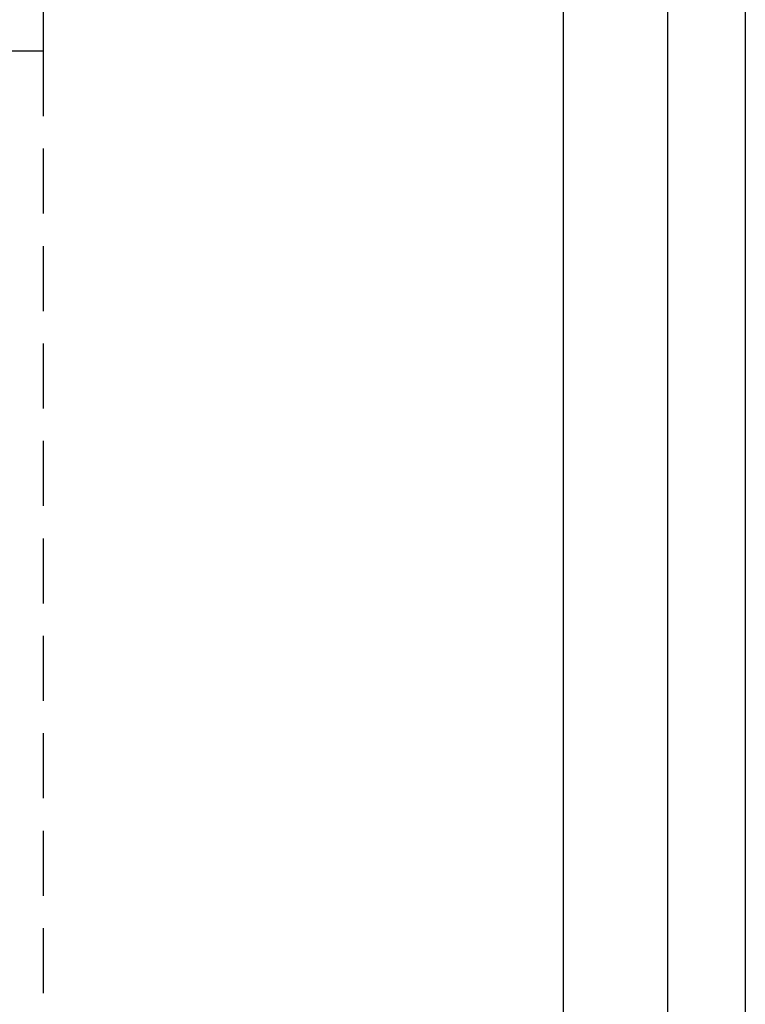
# Model space of a CAD drawing. Header units: millimetres. Extents: x -141 to 3170, y 1107 to 3747.
# Tile 9 of 10: x 2890 to 3170, y 2835 to 3214. Entities that reach past the tile are written whole.
import ezdxf

# ---------------------------------------------------------------- set-up
doc = ezdxf.new("R2010")
doc.units = ezdxf.units.MM
doc.header["$LTSCALE"] = 5
doc.linetypes.add('ČÁRKOVANÁX2', pattern=[1.5, 1, -0.5])
doc.layers.add('Kóty', color=2, linetype='Continuous')
doc.layers.add('Značka', color=7, linetype='Continuous')
doc.styles.get("Standard").update_dxf_attribs({"font": 'romand.shx', "height": 50})
doc.dimstyles.get("Standard").update_dxf_attribs({"dimtxt": 50, "dimasz": 60, "dimexe": 0.18, "dimexo": 0.0625, "dimgap": 25, "dimtad": 1, "dimdec": 0, "dimzin": 0, "dimdsep": 46, "dimtxsty": 'Standard', "dimcen": 0.09, "dimadec": 0, "dimazin": 0, "dimtfac": 1, "dimtdec": 0, "dimtofl": 0, "dimtmove": 0, "dimatfit": 3, "dimfxl": 1, "dimtolj": 1, "dimtzin": 0, "dimarcsym": 0})

# ---------------------------------------------------------------- blocks, each defined once
blk = doc.blocks.new('*D0')
at = {"layer": 'Defpoints', "color": 0, "transparency": 16777216}
for p in [(3099.69, 3622.2), (2899.69, 3202.2), (3099.69, 3202.2)]:
    blk.add_point(p, dxfattribs=at)
at = {"layer": 'Kóty', "color": 0, "lineweight": -2, "transparency": 16777216}
for p, q in [((2899.69, 3202.26), (2899.69, 3622.38)), ((2959.69, 3622.2), (3039.69, 3622.2)), ((3099.69, 3202.26), (3099.69, 3622.38))]:
    blk.add_line(p, q, dxfattribs=at)
at = {"layer": 'Kóty', "color": 0, "transparency": 16777216}
for points in [[(2959.69, 3632.2), (2959.69, 3612.2), (2899.69, 3622.2)], [(3039.69, 3632.2), (3039.69, 3612.2), (3099.69, 3622.2)]]:
    blk.add_solid(points, dxfattribs=at)
at = {"layer": 'Kóty', "color": 0, "transparency": 16777216, "insert": (2999.69, 3672.2), "char_height": 50, "attachment_point": 5}
blk.add_mtext('\\A1;5 E', dxfattribs=at)

msp = doc.modelspace()

# ---------------------------------------------------------------- linework, layer by layer
at = {"layer": 'Značka', "color": 5}
msp.add_lwpolyline([(169.69, 1107.2), (169.69, 3472.2), (3169.69, 3472.2), (3169.69, 1107.2), (169.69, 1107.2)], dxfattribs=at)
for points in [[(319.69, 3442.2), (3019.69, 3442.2), (3020.16, 3442.2), (3020.63, 3442.2, -0.03218), (3036.13, 3441.11, -0.035459), (3051.35, 3437.95, -0.036272), (3066.08, 3432.97, -0.034417), (3079.96, 3425.97, -0.03372), (3092.9, 3417.34, -0.034076), (3104.54, 3407.05, -0.034204), (3114.84, 3395.41, -0.034215), (3123.46, 3382.47, -0.03402), (3130.41, 3368.58, -0.033415), (3135.44, 3353.86, -0.034111), (3138.65, 3338.63, -0.036748), (3139.69, 3323.14), (3139.69, 3322.67), (3139.69, 3322.2), (3139.69, 1257.2)], [(3099.69, 1257.2), (3099.69, 3322.2), (3099.69, 3322.51), (3099.69, 3322.83, 0.032177), (3098.96, 3333.16, 0.035443), (3096.85, 3343.31, 0.036259), (3093.54, 3353.13, 0.034425), (3088.87, 3362.38, 0.033741), (3083.12, 3371, 0.034066), (3076.26, 3378.77, 0.034182), (3068.5, 3385.63, 0.034226), (3059.87, 3391.38, 0.034056), (3050.61, 3396.01, 0.033425), (3040.8, 3399.36, 0.034151), (3030.64, 3401.51, 0.036743), (3020.32, 3402.2), (3020, 3402.2), (3019.69, 3402.2), (319.69, 3402.2)]]:
    msp.add_lwpolyline(points, format="xyb", dxfattribs=at)
at = {"layer": 'Značka', "color": 6, "linetype": 'ČÁRKOVANÁX2', "ltscale": 5}
msp.add_lwpolyline([(2899.69, 3202.2), (439.69, 3202.2), (439.69, 1377.2), (2899.69, 1377.2), (2899.69, 3202.2)], dxfattribs=at)

# ---------------------------------------------------------------- dimensions: what is measured, and where the dimension line sits
at = {"layer": 'Kóty'}
dim = msp.add_linear_dim(base=(3099.69, 3622.2), p1=(2899.69, 3202.2), p2=(3099.69, 3202.2), text='5 E', dimstyle='Standard', dxfattribs=at)
dim.commit()
dim.dimension.update_dxf_attribs({"geometry": '*D0', "text_midpoint": (2999.69, 3672.2)})

doc.saveas('drawing.dxf')
